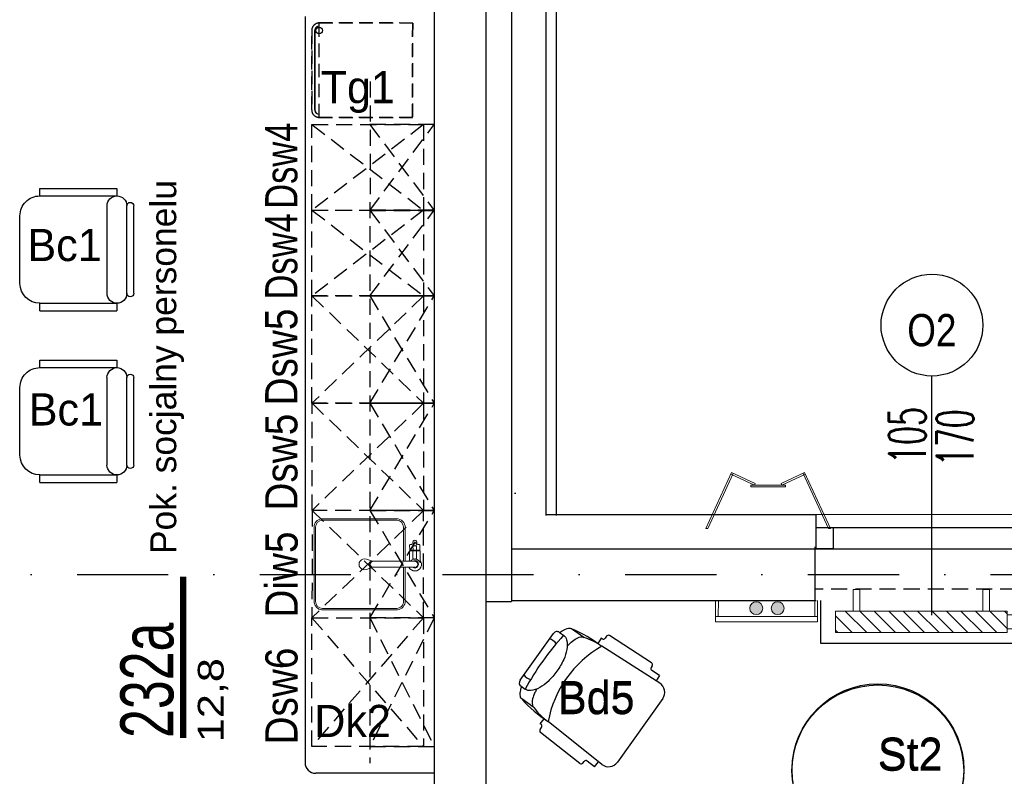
# Model space of a CAD drawing. Header units: millimetres. Extents: x 14495 to 271441, y -21035 to 2232.
# Tile 171 of 227: x 86351 to 86810, y -2158 to -1806. Entities that reach past the tile are written whole.
import ezdxf
from ezdxf.enums import TextEntityAlignment as Align

# ---------------------------------------------------------------- set-up
doc = ezdxf.new("R2010")
doc.units = ezdxf.units.MM
for name, pattern in [('0921-PX-TE-20-60$0$0921-X-AR-20-00-FA$0$DASHED2', [0.375, 0.25, -0.125]), ('DASHDOT', [1, 0.5, -0.25, 0, -0.25]), ('DASHED', [28.222222, 14.111111, -14.111111]), ('HIDDENX2', [0.75, 0.5, -0.25]), ('KRESKOWA2', [0.375, 0.25, -0.125])]:
    doc.linetypes.add(name, pattern=pattern)
for name, color, linetype in [('-- TECH  SYMBOLE', 1, 'Continuous'), ('-- TECH SYMBOLE NOWE', 1, 'Continuous'), ('-- TECH WYPOSAŻENIE', 2, 'Continuous'), ('_1_cienkie', 251, 'Continuous'), ('a-bloki-drzwi', 52, 'Continuous'), ('a-cienka', 8, 'Continuous'), ('A-POW-NR', 1, 'Continuous'), ('A_bloki-drzwi', 1, 'Continuous'), ('A_BLOKI_KÓŁKO', 1, 'Continuous'), ('A_BLOKI_OPIS', 1, 'Continuous'), ('A_grzejniki', 34, 'Continuous'), ('A_L przerywana', 251, 'HIDDENX2'), ('A_Lwidok', 1, 'Continuous'), ('A_okładzina HPL', 37, 'Continuous'), ('A_OSIE', 252, 'DASHDOT'), ('A_PROJEKTOWANE', 3, 'Continuous'), ('SC-PROJEKT', 3, 'Continuous'), ('TECH Meble', 1, 'Continuous')]:
    doc.layers.add(name, color=color, linetype=linetype)
for name, color, linetype, lineweight in [('0-c.o.-grzejniki', 34, 'Continuous', 9), ('A-DOOR-IDEN', 1, 'Continuous', 18), ('A_L_CIENKA', 251, 'Continuous', 5), ('A_obudowy G-K', 31, 'Continuous', 0), ('A_Stolarka_drzwi', 1, 'Continuous', 9), ('P-SANR-FIXT', 2, 'Continuous', 9), ('SAN_Przewody powrotne CO na rzucie', 180, 'Continuous', 40), ('SAN_Przewody zasilające CO na rzucie', 20, 'Continuous', 40)]:
    doc.layers.add(name, color=color, linetype=linetype, lineweight=lineweight)
doc.layers.add('A-POW', color=2, linetype='Continuous', plot=False)
doc.styles.add('ARIAL1_2', font='arial.ttf', dxfattribs={"width": 1.2})
doc.styles.add('arialce', font='ARIALN.TTF')
doc.styles.add('cg', font='GOTHIC.TTF')
doc.styles.add('ROMANS', font='romans', dxfattribs={"width": 0.6})
doc.styles.add('switz721ltexbt', font='swissel.ttf')

# ---------------------------------------------------------------- blocks, each defined once
blk = doc.blocks.new('fghsdx')
at = {"lineweight": 0}
for p, q in [((-37.08, -19.4), (-25.08, 6.6)), ((-36.19, -19.4), (-24.35, 6.26)), ((-14.42, 0.8), (-25.41, 5.87)), ((-14.08, 1.53), (-25.08, 6.6)), ((-2.07, 1.53), (8.92, 6.6)), ((-1.73, 0.8), (9.26, 5.87)), ((20.04, -19.4), (8.2, 6.26)), ((20.92, -19.4), (8.92, 6.6)), ((-16.15, 0.8), (0, 0.8)), ((-16.15, 0.8), (-16.15, 0)), ((-16.15, 0), (0, 0)), ((-14.42, 0.8), (-14.08, 1.53)), ((-1.73, 0.8), (-2.07, 1.53)), ((0, 0.8), (0, 0)), ((-37.08, -19.4), (-36.19, -19.4)), ((20.92, -19.4), (20.04, -19.4))]:
    blk.add_line(p, q, dxfattribs=at)
blk = doc.blocks.new('DRZWI Z OSCIEZNICA NIEOKALAJACA 90')
at = {"linetype": 'DASHED'}
for p, q in [((-12, 5), (-12, 99)), ((0, 5), (0, 99))]:
    blk.add_line(p, q, dxfattribs=at)
at = {"ltscale": 0.05}
blk.add_line((-39.5, 52), (25.59, 52), dxfattribs=at)
for points in [[(-12, 99), (-12, 104), (0, 104), (0, 99)], [(-12, 0), (-12, 5), (0, 5), (0, 0)], [(93.91, 9.01), (1.43, 9.01), (1.43, 6.01), (93.91, 6.01)]]:
    blk.add_lwpolyline(points, close=True)
for points in [[(82.48, 9.01), (82.48, 16.01), (68.48, 16.01), (68.48, 14.01), (80.48, 14.01), (80.48, 9.01)], [(82.48, 6.01), (82.48, -0.99), (68.48, -0.99), (68.48, 1.01), (80.48, 1.01), (80.48, 6.01)]]:
    blk.add_lwpolyline(points)
at = {"linetype": 'DASHED'}
blk.add_arc((0, 5), 94, 2.4475, 90, dxfattribs=at)
blk = doc.blocks.new('HJTS')
at = {"color": 8}
blk.add_line((0, 0), (0, 111.34), dxfattribs=at)
at = {"layer": 'A_BLOKI_KÓŁKO', "ltscale": 0.04}
blk.add_circle((0, 135.04), 23.7, dxfattribs=at)
at = {"layer": 'A_BLOKI_OPIS', "style": 'ROMANS'}
for tag, height, width, p in [('O', 20.59, 0.5, (-0.05, 135.67)), ('100', 17.16, 0.6, (-11.49, 86.54)), ('200', 17.16, 0.6, (10.76, 86.54))]:
    blk.add_attdef(tag, text='', height=height, rotation=90, dxfattribs=dict(at, width=width)).set_placement(p, align=Align.MIDDLE)
blk = doc.blocks.new('Sink-Top_Mount-Kitchen-All_in_One-KOHLER-Verse-K-RH28176 - NA-Stainless Steel-2198421-PW_K0')
at = {"layer": 'P-SANR-FIXT'}
for p, q in [((1.9, 28.2), (0.66, 28.2)), ((6.2, 28.2), (1.9, 28.2)), ((6.2, 28.2), (1.9, 28.2)), ((6.26, 28.04), (6.26, 28.14)), ((6.26, 28.04), (6.26, 28.14)), ((6.56, 27.9), (6.26, 28.04)), ((6.26, 28.04), (6.56, 27.9)), ((6.26, 23.44), (6.26, 28.04)), ((6.56, 28.04), (6.56, 27.9)), ((6.56, 27.9), (6.56, 28.04)), ((6.56, 23.58), (6.56, 27.9)), ((9.05, 28.14), (6.61, 28.1)), ((6.61, 28.1), (9.05, 28.14)), ((-1.4, 22.98), (-1.4, 25.74)), ((-1.4, 22.98), (-1.4, 5.99)), ((1.41, 22.98), (1.41, 25.63)), ((1.41, 5.98), (1.41, 22.98)), ((1.9, 23.29), (6.2, 23.29)), ((2.75, 26.59), (6.2, 26.59)), ((2.75, 24.89), (6.2, 24.89)), ((6.26, 23.44), (6.56, 23.58)), ((6.26, 23.35), (6.26, 23.44)), ((6.56, 23.58), (6.56, 23.44)), ((6.61, 23.39), (9.05, 23.35)), ((8.67, 25.31), (8.67, 26.18)), ((9.54, 26.51), (8.89, 26.39)), ((9.54, 24.98), (8.89, 25.09)), ((10.27, 26.63), (9.54, 26.51)), ((10.27, 26.63), (9.54, 26.51)), ((9.54, 24.98), (10.36, 24.84)), ((10.36, 24.84), (9.54, 24.98)), ((9.81, 26.38), (9.81, 25.09)), ((9.88, 26.5), (10.14, 26.61)), ((9.88, 24.98), (10.14, 24.87)), ((-17.34, 20.49), (-1.4, 20.49)), ((-17.09, 21.31), (-1.4, 21.31)), ((1.41, 21.31), (17.09, 21.31)), ((17.34, 20.49), (1.41, 20.49)), ((-21.21, 17.66), (-21.21, -17.66)), ((-20.52, 17.32), (-20.52, -17.32)), ((20.52, 17.32), (20.52, -17.32)), ((21.24, 17.15), (21.24, -17.15)), ((-1.4, 5.99), (-2.41, 3.21)), ((2.41, 3.21), (1.41, 5.98)), ((-18.02, -21.2), (18.02, -21.2)), ((-17.34, -20.49), (17.34, -20.49))]:
    blk.add_line(p, q, dxfattribs=at)
for centre, radius, start, end in [((0.01, 25.74), 3.1, 52.3561, 242.9065), ((0.01, 25.74), 3.1, 52.3561, 242.9065), ((-0.19, 25.74), 2.6, 307.8866, 70.8028), ((6.2, 28.14), 0.0595, 0, 90), ((6.2, 28.14), 0.0595, 0, 90), ((6.62, 28.04), 0.0568, 91.0001, 180), ((6.62, 28.04), 0.0568, 91.0001, 180), ((0.01, 25.74), 1.74, 323.2478, 215.9549), ((0, 25.74), 1.41, 355.4368, 180), ((0.01, 25.74), 3.1, 296.7952, 307.6439), ((6.06, 26.46), 0.196, 346.1171, 44.3003), ((6.06, 25.03), 0.196, 315.6997, 13.8829), ((6.2, 23.35), 0.0595, 270, 360), ((6.79, 26.34), 0.228, 139.824, 187.5734), ((6.79, 25.14), 0.228, 172.4266, 220.176), ((6.62, 23.44), 0.0568, 180, 268.9999), ((23.03, -242.25), 269.24, 93.1404, 93.4966), ((8.01, 34.63), 9.74, 261.7524, 271.6107), ((8.81, 26.2), 0.15, 130.7216, 188.3589), ((8.81, 25.29), 0.15, 171.6411, 229.2784), ((8.95, 26.03), 0.364, 100, 130.7216), ((8.95, 25.45), 0.364, 229.2784, 260), ((9.96, 26.38), 0.142, 121.5021, 180), ((9.93, 25.09), 0.12, 180, 244.398), ((10.35, 25.74), 0.9, 270.5499, 95.556), ((10.35, 25.74), 0.9, 270.5499, 95.556), ((-17.09, 17.15), 4.16, 90, 173.0533), ((-17.34, 17.32), 3.17, 90, 180), ((17.09, 17.15), 4.16, 360, 90), ((17.34, 17.32), 3.17, 0, 90), ((0, 2.33), 2.57, 160, 20), ((-17.09, -17.15), 4.16, 186.9467, 257.0598), ((-17.34, -17.32), 3.18, 180, 270), ((17.34, -17.32), 3.17, 270, 360), ((17.09, -17.15), 4.16, 282.9402, 0)]:
    blk.add_arc(centre, radius, start, end, dxfattribs=at)
for centre, major_axis, ratio, start_param, end_param in [((9.04, 25.73), (0, 2.42), 0.113203, 5.594218, 6.231005), ((0, 5.79), (1.41, 0), 0.945181, 2.930002, 6.494496), ((0, 6.35), (1.41, 0), 0.941223, 3.210567, 6.283185)]:
    blk.add_ellipse(centre, major_axis=major_axis, ratio=ratio, start_param=start_param, end_param=end_param, dxfattribs=at)
for points in [[(9.21, 27.59), (9.21, 27.64), (9.19, 27.73), (9.17, 27.84), (9.15, 27.94), (9.13, 28.02), (9.1, 28.08), (9.08, 28.12), (9.06, 28.13), (9.05, 28.14)], [(9.54, 26.51), (9.51, 26.65), (9.43, 26.92), (9.29, 27.29), (9.23, 27.49), (9.21, 27.59)], [(9.05, 23.35), (9.06, 23.35), (9.08, 23.36), (9.1, 23.4), (9.13, 23.47), (9.15, 23.54), (9.17, 23.64), (9.19, 23.76), (9.21, 23.85), (9.21, 23.89)], [(9.54, 24.98), (9.51, 24.83), (9.43, 24.56), (9.29, 24.2), (9.23, 23.99), (9.21, 23.89)]]:
    blk.add_open_spline(points, degree=3, dxfattribs=at)
for points, knots in [([(9.54, 26.51), (9.53, 26.56), (9.5, 26.67), (9.46, 26.79), (9.43, 26.89), (9.41, 26.96), (9.38, 27.03), (9.36, 27.09), (9.35, 27.14), (9.33, 27.18), (9.31, 27.24), (9.29, 27.3), (9.27, 27.36), (9.25, 27.42), (9.23, 27.5), (9.22, 27.55), (9.21, 27.59)], [0, 0, 0, 0, 0.125, 0.25, 0.3125, 0.375, 0.4375, 0.5, 0.53125, 0.5625, 0.625, 0.6875, 0.75, 0.8125, 0.875, 1, 1, 1, 1]), ([(2.45, 25.74), (2.45, 25.78), (2.45, 25.86), (2.46, 25.96), (2.47, 26.05), (2.47, 26.11), (2.48, 26.16), (2.49, 26.2), (2.49, 26.23), (2.5, 26.26), (2.51, 26.3), (2.52, 26.35), (2.54, 26.39), (2.55, 26.43), (2.57, 26.45), (2.59, 26.47), (2.61, 26.5), (2.65, 26.53), (2.69, 26.57), (2.73, 26.58), (2.75, 26.59)], [0, 0, 0, 0, 0.125, 0.25, 0.3125, 0.375, 0.4375, 0.46875, 0.5, 0.53125, 0.5625, 0.625, 0.6875, 0.71875, 0.75, 0.78125, 0.8125, 0.875, 0.9375, 1, 1, 1, 1]), ([(2.45, 25.74), (2.45, 25.7), (2.45, 25.62), (2.46, 25.52), (2.47, 25.44), (2.47, 25.38), (2.48, 25.33), (2.49, 25.29), (2.49, 25.26), (2.5, 25.23), (2.51, 25.19), (2.52, 25.14), (2.54, 25.09), (2.55, 25.06), (2.57, 25.03), (2.59, 25.01), (2.61, 24.98), (2.65, 24.95), (2.69, 24.92), (2.73, 24.9), (2.75, 24.89)], [0, 0, 0, 0, 0.125, 0.25, 0.3125, 0.375, 0.4375, 0.46875, 0.5, 0.53125, 0.5625, 0.625, 0.6875, 0.71875, 0.75, 0.78125, 0.8125, 0.875, 0.9375, 1, 1, 1, 1]), ([(8.28, 26.59), (8.3, 26.58), (8.34, 26.56), (8.39, 26.53), (8.42, 26.5), (8.44, 26.47), (8.46, 26.45), (8.47, 26.42), (8.48, 26.39), (8.5, 26.34), (8.51, 26.29), (8.52, 26.25), (8.52, 26.22), (8.53, 26.19), (8.54, 26.15), (8.54, 26.1), (8.55, 26.04), (8.55, 25.96), (8.56, 25.86), (8.56, 25.78), (8.56, 25.74)], [-1, -1, -1, -1, -0.9375, -0.875, -0.8125, -0.78125, -0.75, -0.71875, -0.6875, -0.625, -0.5625, -0.53125, -0.5, -0.46875, -0.4375, -0.375, -0.3125, -0.25, -0.125, 0, 0, 0, 0]), ([(8.28, 24.9), (8.3, 24.9), (8.34, 24.92), (8.39, 24.95), (8.42, 24.99), (8.44, 25.01), (8.46, 25.04), (8.47, 25.06), (8.48, 25.09), (8.5, 25.14), (8.51, 25.19), (8.52, 25.23), (8.52, 25.26), (8.53, 25.29), (8.54, 25.33), (8.54, 25.38), (8.55, 25.44), (8.55, 25.52), (8.56, 25.62), (8.56, 25.7), (8.56, 25.74)], [-1, -1, -1, -1, -0.9375, -0.875, -0.8125, -0.78125, -0.75, -0.71875, -0.6875, -0.625, -0.5625, -0.53125, -0.5, -0.46875, -0.4375, -0.375, -0.3125, -0.25, -0.125, 0, 0, 0, 0]), ([(9.21, 23.89), (9.22, 23.93), (9.23, 23.98), (9.25, 24.06), (9.27, 24.12), (9.29, 24.18), (9.31, 24.25), (9.33, 24.3), (9.35, 24.35), (9.36, 24.39), (9.38, 24.45), (9.41, 24.52), (9.43, 24.59), (9.46, 24.69), (9.5, 24.82), (9.53, 24.92), (9.54, 24.98)], [0, 0, 0, 0, 0.125, 0.1875, 0.25, 0.3125, 0.375, 0.4375, 0.46875, 0.5, 0.5625, 0.625, 0.6875, 0.75, 0.875, 1, 1, 1, 1])]:
    blk.add_open_spline(points, degree=3, knots=knots, dxfattribs=at)
blk = doc.blocks.new('mjkk')
at = {"layer": '0-c.o.-grzejniki'}
h = blk.add_hatch(dxfattribs=at)
h.set_pattern_fill('ANSI31', color=256, scale=1.5, angle=-90.0161, style=0)
h.set_pattern_definition([(-135.016127, (-172292.014, 132455.0023), (-3.36664804, 3.36854379), [])])
h.paths.add_polyline_path([(-9.98, -80), (-0.01, -80), (0, 0), (-9.98, 0)])
blk.add_lwpolyline([(-9.98, -80), (-9.98, 0), (0, 0), (-0.01, -80)], close=True, dxfattribs=at)
at = {"layer": '0-c.o.-grzejniki', "ltscale": 2}
for points in [[(10.03, -11.37), (10.03, -8.26), (0.02, -8.26), (0.02, -11.37)], [(10.03, -68.63), (10.03, -71.74), (0.02, -71.74), (0.02, -68.63)], [(-1.75, -80), (-1.75, -90), (-8.23, -90), (-8.23, -80)]]:
    blk.add_lwpolyline(points, close=True, dxfattribs=at)
blk = doc.blocks.new('mała lodówka')
at = {"layer": '-- TECH WYPOSAŻENIE', "color": 2, "linetype": '0921-PX-TE-20-60$0$0921-X-AR-20-00-FA$0$DASHED2', "ltscale": 25}
blk.add_line((-22, 43.5), (22, 43.5), dxfattribs=at)
at = {"layer": '-- TECH WYPOSAŻENIE', "color": 1, "ltscale": 25}
for p, q in [((-18.5, 45.56), (18.5, 45.56)), ((18.5, 45.56), (-18.5, 45.56))]:
    blk.add_line(p, q, dxfattribs=at)
at = {"layer": '-- TECH WYPOSAŻENIE', "color": 2, "linetype": '0921-PX-TE-20-60$0$0921-X-AR-20-00-FA$0$DASHED2', "ltscale": 25}
for points in [[(22, 43.5), (22, 0), (-22, 0), (-22, 43.5, -0.414214), (-18.5, 47), (18.5, 47, -0.414214)], [(-22, 43.5), (-22, 0), (22, 0), (22, 43.5, 0.414214), (18.5, 47), (-18.5, 47, 0.414214)]]:
    blk.add_lwpolyline(points, format="xyb", close=True, dxfattribs=at)
at = {"layer": '-- TECH WYPOSAŻENIE', "color": 1, "ltscale": 25}
blk.add_circle((18.5, 43.5), 1.54, dxfattribs=at)
for centre, start, end in [((-18.5, 43.5), 90, 180), ((-18.5, 43.5), 90.0008, 180.0008), ((18.5, 43.5), 360, 90), ((18.5, 43.5), 0.0008, 90.0008)]:
    blk.add_arc(centre, 2.06, start, end, dxfattribs=at)
blk = doc.blocks.new('K.1.1')
at = {"color": 2}
for p, q in [((-20.38, 53), (20.38, 53)), ((-20.38, 49.77), (20.38, 49.77)), ((-28.5, 9.23), (-28.5, 45.15)), ((-25, 45.15), (-28.5, 45.15)), ((-25, 9.23), (-25, 45.15)), ((25, 9.23), (25, 45.15)), ((28.5, 45.15), (25, 45.15)), ((28.5, 9.23), (28.5, 45.15)), ((-20.38, 40.54), (20.38, 40.54)), ((-28.5, 9.23), (-25, 9.23)), ((25, 9.23), (28.5, 9.23)), ((-15.77, 0), (15.77, 0))]:
    blk.add_line(p, q, dxfattribs=at)
for centre, radius, start, end in [((-20.38, 51.38), 1.62, 90, 270), ((20.38, 51.38), 1.62, 270, 90), ((-20.38, 45.15), 4.62, 90, 270), ((20.38, 45.15), 4.62, 270, 90), ((-15.77, 9.23), 9.23, 180, 270), ((15.77, 9.23), 9.23, 270, 0)]:
    blk.add_arc(centre, radius, start, end, dxfattribs=at)
at = {"style": 'ROMANS', "flags": 1}
for tag, p in [('OPIS', (-154.94, 45.65)), ('WYMIARY', (-154.7, 27.93)), ('PRODUCENT', (-155.26, 9.38)), ('TYP', (-155.26, -12.3))]:
    blk.add_attdef(tag, p, '', height=10, dxfattribs=at)
blk = doc.blocks.new('FOTEL')
at = {"color": 2}
for p, q in [((-13.42, 0), (13.42, 0)), ((-15.42, -2), (-15.42, -4.37)), ((15.42, -2), (15.42, -4.37)), ((-20, -12.61), (-20, -5.61)), ((20, -12.61), (20, -5.61)), ((-28.77, -45.17), (-27.65, -21.82)), ((-26.6, -20.87), (-25.6, -20.93)), ((-24.55, -19.98), (-24.51, -19.38)), ((-24.51, -19.38), (-21.52, -19.53)), ((-23.22, -53.8), (-21.52, -21.8)), ((24.51, -19.38), (21.52, -19.53)), ((23.22, -53.8), (21.52, -21.8)), ((24.55, -19.98), (24.51, -19.38)), ((26.6, -20.87), (25.6, -20.93)), ((28.77, -45.17), (27.65, -21.82)), ((-27.82, -46.23), (-26.83, -46.28)), ((-26.11, -51.6), (-25.88, -47.33)), ((26.11, -51.6), (25.88, -47.33)), ((27.82, -46.23), (26.83, -46.28)), ((-26.11, -51.6), (-23.11, -51.76)), ((26.11, -51.6), (23.11, -51.76)), ((18.23, -59.07), (-18.23, -59.07))]:
    blk.add_line(p, q, dxfattribs=at)
for points in [[(-15.42, -2.23, 0.030204), (-17.07, -2.78, 0.097163), (-19.45, -4.32, 0.203453), (-20, -5.61, 0.203453)], [(15.42, -4.37, -0.184283), (14.51, -6.75, -0.102242), (10.9, -9.43, -0.061197), (6.26, -10.93, -0.047488), (0, -11.52, -0.047488), (-6.26, -10.93, -0.061197), (-10.9, -9.43, -0.102242), (-14.51, -6.75, -0.184283), (-15.42, -4.37, -0.184283)], [(15.42, -2.23, -0.030204), (17.07, -2.78, -0.097163), (19.45, -4.32, -0.203453), (20, -5.61, -0.203453)], [(-12.22, -8.71, 0.01879), (-14.08, -8.95, 0.054131), (-17.07, -9.78, 0.097163), (-19.45, -11.32, 0.203453), (-20, -12.61, 0.203453)], [(12.22, -8.71, -0.01879), (14.08, -8.95, -0.054131), (17.07, -9.78, -0.097163), (19.45, -11.32, -0.203453), (20, -12.61, -0.203453)]]:
    blk.add_lwpolyline(points, format="xyb", dxfattribs=at)
for centre, radius, start, end in [((-13.42, -2), 2, 90, 180), ((-3.71, -1.91), 6.89, 163.9141, 196.0859), ((3.71, -1.91), 6.89, 343.9141, 16.0859), ((13.42, -2), 2, 0, 90), ((0, -122.88), 119.5, 82.5855, 97.4145), ((33.25, -18.77), 54.85, 166.1195, 183.1692), ((-33.25, -18.77), 54.85, 356.8308, 13.8805), ((4.72, -21.41), 26.24, 160.4004, 180.8438), ((-4.72, -21.41), 26.24, 359.1562, 19.5996), ((0, -68.33), 51.27, 65.1826, 114.8174), ((-26.65, -21.87), 1, 86.9552, 176.9552), ((-25.54, -19.93), 1, 266.9552, 356.9552), ((25.54, -19.93), 1, 183.0448, 273.0448), ((26.65, -21.87), 1, 3.0448, 93.0448), ((-27.77, -45.23), 1, 176.9552, 266.9552), ((27.77, -45.23), 1, 273.0448, 3.0448), ((-26.88, -47.28), 1, 356.9552, 86.9552), ((26.88, -47.28), 1, 93.0448, 183.0448), ((-18.23, -54.07), 5, 176.9552, 270), ((18.23, -54.07), 5, 270, 3.0448)]:
    blk.add_arc(centre, radius, start, end, dxfattribs=at)
blk = doc.blocks.new('POW')
at = {"const_width": 5}
blk.add_lwpolyline([(125.32, 0), (0, 0)], dxfattribs=at)
at = {"style": 'switz721ltexbt'}
blk.add_attdef('001', (-1.78, 12.35), '', height=41.18, dxfattribs=at)

msp = doc.modelspace()

# ---------------------------------------------------------------- hatches: boundary and pattern name
at = {"layer": 'SAN_Przewody powrotne CO na rzucie', "lineweight": 13}
msp.add_hatch(color=256, dxfattribs=at).paths.add_polyline_path([(86691.44, -2079.75, 1), (86697.44, -2079.75, 1)])
at = {"layer": 'SAN_Przewody zasilające CO na rzucie', "lineweight": 13}
msp.add_hatch(color=256, dxfattribs=at).paths.add_polyline_path([(86701.44, -2079.75, 1), (86707.44, -2079.75, 1)])

# ---------------------------------------------------------------- linework, layer by layer
at = {"layer": '-- TECH WYPOSAŻENIE', "color": 1, "linetype": 'KRESKOWA2', "ltscale": 30}
for p, q in [((86514.43, -1834.5), (86514.3, -2152.15)), ((86514.3, -1894.59), (86544.29, -1854.64)), ((86544.29, -1854.64), (86514.4, -1854.64)), ((86514.4, -1854.64), (86544.3, -1894.6)), ((86544.43, -1894.61), (86509.57, -1894.58)), ((86514.3, -1934.45), (86544.29, -1894.5)), ((86514.3, -1894.59), (86544.35, -1894.59)), ((86544.29, -1894.5), (86514.4, -1894.5)), ((86514.4, -1894.5), (86544.3, -1934.47)), ((86544.43, -1934.47), (86509.57, -1934.45)), ((86514.3, -1934.45), (86544.35, -1934.45)), ((86514.3, -1934.45), (86544.3, -1984.44)), ((86514.3, -1984.43), (86544.33, -1934.45)), ((86544.43, -1984.44), (86509.57, -1984.42)), ((86514.3, -1984.43), (86544.35, -1984.43)), ((86514.34, -1984.42), (86544.34, -2034.41)), ((86514.34, -2034.4), (86544.37, -1984.42)), ((86544.47, -2034.42), (86509.61, -2034.39)), ((86514.34, -2034.4), (86544.38, -2034.4)), ((86544.39, -2034.41), (86514.39, -2034.39)), ((86514.4, -2084.38), (86544.35, -2034.35)), ((86514.4, -2034.38), (86544.35, -2084.41)), ((86514.4, -2034.39), (86544.4, -2034.41)), ((86544.35, -2084.41), (86514.32, -2144.39)), ((86544.35, -2084.41), (86514.35, -2084.39)), ((86514.35, -2084.39), (86544.32, -2144.41)), ((86514.33, -2144.27), (86544.33, -2144.29))]:
    msp.add_line(p, q, dxfattribs=at)
at = {"layer": '-- TECH WYPOSAŻENIE', "color": 252, "linetype": 'KRESKOWA2', "ltscale": 30}
for p, q in [((86539.36, -1854.64), (86487.36, -1894.57)), ((86487.36, -1854.64), (86539.36, -1894.6)), ((86539.36, -1894.5), (86487.36, -1934.43)), ((86487.36, -1894.5), (86539.36, -1934.47)), ((86487.36, -1934.43), (86539.36, -1984.44)), ((86539.36, -1934.46), (86487.36, -1984.4)), ((86487.4, -1984.4), (86539.4, -2034.41)), ((86539.4, -1984.44), (86487.4, -2034.38)), ((86539.4, -2034.38), (86487.39, -2084.37)), ((86487.4, -2034.38), (86539.39, -2084.39)), ((86539.31, -2084.36), (86487.28, -2144.33)), ((86487.31, -2084.33), (86539.28, -2144.36))]:
    msp.add_line(p, q, dxfattribs=at)
for points in [[(86487.36, -1854.64), (86539.36, -1854.64), (86539.36, -1894.6), (86487.36, -1894.57)], [(86487.36, -1894.5), (86539.36, -1894.5), (86539.36, -1934.47), (86487.36, -1934.43)], [(86487.36, -1934.43), (86539.36, -1934.46), (86539.36, -1984.44), (86487.36, -1984.4)], [(86487.4, -1984.4), (86539.4, -1984.44), (86539.4, -2034.41), (86487.4, -2034.38)], [(86539.4, -2034.38), (86487.4, -2034.38), (86487.39, -2084.37), (86539.39, -2084.39)], [(86487.35, -2084.37), (86539.35, -2084.4), (86539.32, -2144.4), (86487.32, -2144.37)]]:
    msp.add_lwpolyline(points, close=True, dxfattribs=at)
at = {"layer": '-- TECH WYPOSAŻENIE', "color": 2}
for centre in [(86750.94, -2155.65), (86751.01, -2155.15)]:
    msp.add_circle(centre, 40, dxfattribs=at)
at = {"layer": '_1_cienkie'}
for p, q in [((86596.29, -1734.26), (86596.29, -2036.76)), ((86722.29, -2051.26), (86722.29, -2036.26))]:
    msp.add_line(p, q, dxfattribs=at)
at = {"layer": 'a-cienka'}
for p, q in [((86568.29, -1762.26), (86568.29, -2076.76)), ((86581.79, -2026.26), (86582.37, -2026.26)), ((86596.29, -2036.26), (86687.87, -2036.26)), ((86677.29, -2036.26), (86722.29, -2036.26))]:
    msp.add_line(p, q, dxfattribs=at)
at = {"layer": 'A_bloki-drzwi'}
for p, q in [((86722.29, -2042.26), (86827.29, -2042.26)), ((86722.29, -2052.26), (86827.29, -2052.26))]:
    msp.add_line(p, q, dxfattribs=at)
msp.add_lwpolyline([(86722.29, -2042.26), (86730.16, -2042.26), (86730.16, -2052.26), (86722.29, -2052.26)], close=True, dxfattribs=at)
at = {"layer": 'A_L przerywana', "ltscale": 15}
msp.add_line((86826.72, -2071.03), (86721.72, -2071.03), dxfattribs=at)
at = {"layer": 'A_L_CIENKA'}
msp.add_line((86722.29, -2036.26), (86838.51, -2036.26), dxfattribs=at)
at = {"layer": 'A_Lwidok'}
msp.add_lwpolyline([(86724.22, -2076.26), (86724.22, -2096.26), (86826.72, -2096.26), (86826.72, -2076.26)], dxfattribs=at)
at = {"layer": 'A_obudowy G-K', "linetype": 'Continuous', "lineweight": 5}
for p, q in [((86675.33, -2086.25), (86675.33, -2076.26)), ((86676.65, -2083.76), (86676.66, -2076.26)), ((86721.64, -2083.76), (86721.63, -2076.26)), ((86722.83, -2086.25), (86722.83, -2076.26))]:
    msp.add_line(p, q, dxfattribs=at)
at = {"layer": 'A_obudowy G-K', "lineweight": 5}
for points in [[(86722.89, -2083.76), (86675.4, -2083.76)], [(86722.9, -2086.25), (86675.4, -2086.25)]]:
    msp.add_lwpolyline(points, dxfattribs=at)
at = {"layer": 'A_okładzina HPL', "lineweight": 30}
msp.add_line((86601.29, -2036.76), (86601.29, -1729.26), dxfattribs=at)
at = {"layer": 'A_OSIE', "ltscale": 85}
msp.add_line((86292.84, -2064.26), (88186.32, -2064.26), dxfattribs=at)
at = {"layer": 'A_PROJEKTOWANE'}
for p, q in [((86580.29, -1750.26), (86580.29, -2076.76)), ((86544.29, -1786.26), (86544.29, -2346.69)), ((86580.29, -2052.26), (86722.29, -2052.26)), ((86721.72, -2076.26), (86721.72, -2051.26)), ((86568.29, -2076.76), (86568.29, -2346.69)), ((86568.29, -2076.76), (86580.29, -2076.76)), ((86580.29, -2076.26), (86687.87, -2076.26)), ((86677.37, -2076.26), (86722.29, -2076.26))]:
    msp.add_line(p, q, dxfattribs=at)
at = {"layer": 'SAN_Przewody powrotne CO na rzucie', "lineweight": 13}
msp.add_circle((86694.32, -2079.9), 3, dxfattribs=at)
at = {"layer": 'SAN_Przewody zasilające CO na rzucie', "lineweight": 13}
msp.add_circle((86704.32, -2079.9), 3, dxfattribs=at)
at = {"layer": 'SC-PROJEKT', "color": 2, "linetype": 'Continuous', "lineweight": -3}
for p, q in [((86484.17, -1804.26), (86484.16, -2151.8)), ((86544.45, -2156.81), (86489.16, -2156.8))]:
    msp.add_line(p, q, dxfattribs=at)
msp.add_arc((86489.16, -2151.8), 5, 179.9989, 269.9972, dxfattribs=at)

# ---------------------------------------------------------------- block references
at = {"layer": '-- TECH WYPOSAŻENIE', "color": 2, "rotation": 54.56063295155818}
msp.add_blockref('FOTEL', (86592.08, -2102.56), dxfattribs=at)
at = {"layer": 'a-bloki-drzwi'}
ref = msp.add_blockref('HJTS', (86776.15, -2083.09), dxfattribs=at)
ref.add_attrib('O', 'O2', dxfattribs={"layer": 'A_BLOKI_OPIS', "extrusion": (0, 0, -1), "height": 15, "style": 'arialce', "text_generation_flag": 2}).set_placement((-86776.1, -1950.36), align=Align.MIDDLE)
ref.add_attrib('100', '105', dxfattribs={"layer": 'A_BLOKI_OPIS', "extrusion": (0, 0, -1), "height": 17.16, "rotation": 90, "style": 'ROMANS', "text_generation_flag": 4, "width": 0.6}).set_placement((-86764.66, -1999.49), align=Align.MIDDLE)
ref.add_attrib('200', '170', dxfattribs={"layer": 'A_BLOKI_OPIS', "extrusion": (0, 0, -1), "height": 17.16, "rotation": 90, "style": 'ROMANS', "text_generation_flag": 4, "width": 0.6}).set_placement((-86786.91, -2000.47), align=Align.MIDDLE)
at = {"layer": 'A-DOOR-IDEN', "color": 2, "rotation": 89.9618801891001}
msp.add_blockref('mała lodówka', (86534.27, -1829.31), dxfattribs=at)
at = {"layer": 'A-POW-NR'}
ref = msp.add_blockref('POW', (86427.35, -2140.36), dxfattribs=dict(at, xscale=0.6, yscale=0.6, zscale=0.6, rotation=90))
ref.add_attrib('88,88', '12,8', dxfattribs={"layer": 'A-POW', "height": 12, "rotation": 90, "style": 'ARIAL1_2', "width": 1.2}).set_placement((86446.21, -2103.17), align=Align.RIGHT)
ref.add_attrib('POKOJ', 'Pok. socjalny personelu', (86424.14, -2054.68), dxfattribs={"layer": 'A-POW', "height": 12, "rotation": 90, "style": 'arialce', "width": 1.2})
ref.add_attrib('001', '232a', (86422.84, -2140.36), dxfattribs={"layer": '0', "height": 24.71, "rotation": 90, "style": 'switz721ltexbt', "width": 0.7})
at = {"layer": 'A_grzejniki', "linetype": 'Continuous', "lineweight": 13, "rotation": 90}
msp.add_blockref('mjkk', (86731.22, -2081.25), dxfattribs=at)
at = {"layer": 'A_okładzina HPL', "lineweight": 0}
msp.add_blockref('fghsdx', (86707.94, -2023.36), dxfattribs=at)
at = {"layer": 'A_Stolarka_drzwi', "xscale": -1, "rotation": 269.9999999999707}
msp.add_blockref('DRZWI Z OSCIEZNICA NIEOKALAJACA 90', (86280.11, -2246.98), dxfattribs=at)
at = {"layer": 'P-SANR-FIXT', "xscale": -1, "rotation": 269.9975559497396}
msp.add_blockref('Sink-Top_Mount-Kitchen-All_in_One-KOHLER-Verse-K-RH28176 - NA-Stainless Steel-2198421-PW_K0', (86509.53, -2059.46), dxfattribs=at)
at = {"layer": 'TECH Meble', "xscale": -1, "rotation": 269.9971703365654}
for p in [(86351.38, -1912.85), (86351.37, -1992.85)]:
    msp.add_blockref('K.1.1', p, dxfattribs=at)

# ---------------------------------------------------------------- texts
at = {"layer": '-- TECH  SYMBOLE', "color": 1, "style": 'cg'}
for s, rotation, p in [('Tg1', 359.9651, (86491.45, -1844.69)), ('Bc1', 359.9972, (86354.85, -1918.21)), ('Bc1', 359.9972, (86355.48, -1994.8)), ('Dk2', 359.9972, (86488.46, -2139.95))]:
    msp.add_text(s, height=15, rotation=rotation, dxfattribs=at).set_placement(p)
for s, width, p in [('Dsw4', 0.8, (86480.57, -1893.83)), ('Dsw4', 0.8, (86480.57, -1936.12)), ('Dsw5', 0.9, (86480.57, -1985.48)), ('Dsw5', 0.9, (86480.6, -2034.44)), ('Diw5', 0.9, (86480.72, -2084.3)), ('Dsw6', 0.9, (86480.65, -2143.41))]:
    msp.add_text(s, height=15, rotation=89.9995, dxfattribs=dict(at, width=width)).set_placement(p)
for p in [(86601.91, -2129.3), (86601.98, -2128.8)]:
    msp.add_text('Bd5', height=15, dxfattribs=at).set_placement(p)
at = {"layer": '-- TECH SYMBOLE NOWE', "color": 1, "style": 'cg'}
for p in [(86750.94, -2155.65), (86751.01, -2155.15)]:
    msp.add_text('St2', height=15, dxfattribs=at).set_placement(p)

doc.saveas('drawing.dxf')
